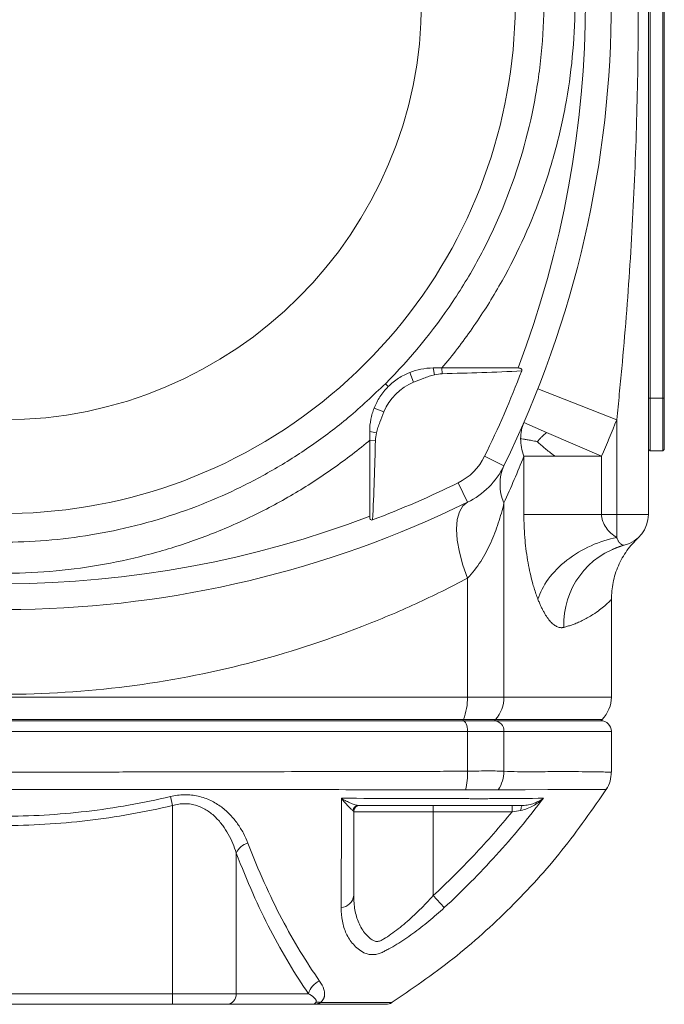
# Model space of a CAD drawing. Header units: millimetres. Extents: x -15 to 879, y -46 to 965.
# Tile 3 of 26: x 252 to 313, y -46 to 47. Entities that reach past the tile are written whole.
import ezdxf

# ---------------------------------------------------------------- set-up
doc = ezdxf.new("R2010")
doc.units = ezdxf.units.MM

msp = doc.modelspace()

# ---------------------------------------------------------------- linework, layer by layer
at = {"color": 7, "linetype": 'Continuous', "lineweight": 15}
for p, q in [((311.21, 0.19), (311.21, 117.962)), ((311.36, 53.19), (311.36, 11.19)), ((312.56, 11.19), (312.56, 53.19)), ((312.71, 53.19), (312.71, 11.19)), ((290.869, 14.031), (291.007, 13.394)), ((291.703, 14.031), (298.888, 14.031)), ((291.703, 14.031), (291.717, 13.49)), ((288.651, 13.607), (289.021, 12.678)), ((300.765, 12.075), (308.21, 9.146)), ((311.21, 11.19), (311.36, 11.19)), ((312.56, 11.19), (311.36, 11.19)), ((311.36, 11.19), (311.36, 6.19)), ((312.56, 11.19), (312.71, 11.19)), ((312.56, 6.19), (312.56, 11.19)), ((312.71, 11.19), (312.71, 6.34)), ((285.293, 10.249), (286.222, 9.879)), ((299.442, 8.875), (301.591, 7.942)), ((308.21, 9.146), (308.21, 0.19)), ((284.869, 8.031), (285.506, 7.893)), ((301.591, 7.942), (306.781, 5.69)), ((284.869, 0.012), (284.869, 7.197)), ((284.869, 7.197), (285.41, 7.183)), ((295.728, 5.683), (297.558, 4.788)), ((299.442, 0.19), (299.442, 5.69)), ((306.781, 5.69), (306.781, 0.19)), ((311.21, 6.34), (311.36, 6.19)), ((312.56, 6.19), (311.36, 6.19)), ((312.56, 6.19), (312.71, 6.34)), ((293.217, 3.172), (294.112, 1.342)), ((297.558, 1.276), (297.558, -17.067)), ((299.442, 0.19), (306.781, 0.19)), ((308.21, 0.19), (306.781, 0.19)), ((308.21, 0.19), (311.21, 0.19)), ((308.21, 0.19), (308.21, -1.993)), ((294.112, -5.845), (294.112, -17.067)), ((307.71, -17.067), (307.71, -7.857)), ((206.308, -17.067), (294.112, -17.067)), ((294.112, -17.067), (297.558, -17.067)), ((206.694, -19.189), (293.726, -19.189)), ((206.747, -19.31), (293.673, -19.31)), ((293.726, -19.189), (293.673, -19.31)), ((293.673, -19.31), (296.659, -19.31)), ((293.726, -19.189), (296.768, -19.189)), ((296.768, -19.189), (296.659, -19.31)), ((296.659, -19.31), (306.71, -19.31)), ((306.71, -19.31), (306.831, -19.189)), ((294.112, -20.31), (206.308, -20.31)), ((294.112, -24.084), (294.112, -20.31)), ((297.558, -20.31), (294.112, -20.31)), ((297.558, -24.084), (297.558, -20.31)), ((307.71, -24.162), (307.71, -20.31)), ((266.041, -26.471), (266.242, -27.316)), ((266.242, -27.316), (266.242, -45.11)), ((290.869, -27.91), (283.369, -27.91)), ((290.869, -27.91), (290.869, -27.31)), ((290.869, -35.838), (290.869, -27.91)), ((298.324, -27.91), (290.869, -27.91)), ((298.324, -27.91), (298.324, -27.31)), ((272.262, -31.814), (272.262, -45.11)), ((290.869, -35.838), (291.917, -36.974)), ((234.178, -45.11), (266.242, -45.11)), ((266.242, -45.11), (272.262, -45.11)), ((266.242, -45.11), (266.242, -46.11)), ((272.262, -45.11), (279.088, -45.11)), ((266.242, -46.11), (234.178, -46.11)), ((271.336, -46.11), (266.242, -46.11)), ((279.493, -46.11), (271.336, -46.11))]:
    msp.add_line(p, q, dxfattribs=at)
at = {"color": 8, "linetype": 'Continuous', "lineweight": 15}
for p, q in [((297.558, -17.067), (307.71, -17.067)), ((296.768, -19.189), (306.831, -19.189)), ((307.71, -20.31), (297.558, -20.31))]:
    msp.add_line(p, q, dxfattribs=at)
at = {"color": 7, "linetype": 'Continuous', "lineweight": 15, "flags": 128}
for points in [[(294.112, 1.342), (293.669, 0.994), (293.343, 0.444), (293.143, -0.292), (293.076, -1.192), (293.143, -2.229), (293.343, -3.374), (293.669, -4.591), (294.112, -5.845)], [(293.673, -19.31), (293.758, -19.329), (293.841, -19.386), (293.917, -19.478), (293.983, -19.603), (294.038, -19.754), (294.078, -19.927), (294.103, -20.115), (294.112, -20.31)], [(299.149, -27.779), (299.158, -27.682), (299.171, -27.592), (299.188, -27.511), (299.208, -27.441), (299.232, -27.385), (299.258, -27.344), (299.285, -27.318), (299.313, -27.31)]]:
    msp.add_lwpolyline(points, dxfattribs=at)
at = {"color": 8, "linetype": 'Continuous', "lineweight": 15, "flags": 128}
msp.add_lwpolyline([(307.208, -25.797), (306.91, -25.8), (305.905, -25.807), (304.156, -25.815), (301.702, -25.823), (299.577, -25.829), (297.115, -25.833), (297.115, -25.833), (297.115, -25.833)], dxfattribs=at)
at = {"color": 7, "linetype": 'Continuous', "lineweight": 15}
msp.add_circle((250.21, 48.69), 39.559, dxfattribs=at)
for centre, radius, start, end in [((250.21, 48.69), 48.423, 227.26802, 107.11387), ((207.71, 48.69), 100, 333.95872, 26.04128), ((207.71, 48.69), 97.544, 339.1873, 20.8127), ((207.71, 48.69), 97.963, 333.95872, 339.11108), ((290.869, 8.031), 5, 111.6883, 158.3117), ((207.71, 48.69), 108, 336.53754, 338.52158), ((290.819, 8.081), 5.463, 296.04128, 333.95872), ((290.819, 8.081), 7.5, 296.04128, 333.95872), ((301.503, 3.032), 4.318, 156.00545, 203.99455), ((250.21, 91.19), 97.963, 290.88892, 296.04128), ((250.21, 91.19), 100, 245.90561, 296.04128), ((308.21, 0.19), 3, 283.94222, 0), ((310.922, -10.169), 7.709, 104.95232, 182.35411), ((288.662, -17.172), 5.451, 338.28706, 1.1), ((294.38, -17.092), 3.178, 318.72282, 0.4505), ((304.71, -17.067), 3, 315, 360), ((296.606, -20.262), 0.953, 357.10284, 86.77515), ((306.71, -20.31), 1, 0, 90), ((288.271, -24.334), 5.846, 345.09762, 2.45561), ((294.287, -24.041), 3.271, 326.68179, 359.25382), ((283.838, -27.892), 0.582, 90.85827, 168.79002), ((283.969, -27.91), 0.6, 90, 180), ((273.865, -32.569), 1.772, 106.61221, 154.76971), ((282.073, -35.672), 1.306, 274.80098, 352.69888), ((280.756, -45.515), 1.716, 110.95558, 166.33497), ((271.298, -45.145), 0.965, 272.27894, 2.11063), ((280.009, -46.766), 0.858, 75.31223, 104.68777), ((286.418, -45.11), 1, 269.99982, 302.68332)]:
    msp.add_arc(centre, radius, start, end, dxfattribs=at)
at = {"color": 8, "linetype": 'Continuous', "lineweight": 15}
msp.add_arc((250.21, 91.19), 97.544, 249.56577, 290.8127, dxfattribs=at)
at = {"color": 7, "linetype": 'Continuous', "lineweight": 15}
for points, knots in [([(308.21, 9.146), (308.296, 9.952), (308.38, 10.757), (308.541, 12.372), (308.619, 13.181), (308.844, 15.615), (308.983, 17.242), (309.367, 22.141), (309.578, 25.425), (309.917, 32.026), (310.044, 35.343), (310.213, 42.002), (310.255, 45.346), (310.255, 52.034), (310.213, 55.377), (310.044, 62.037), (309.917, 65.354), (309.578, 71.954), (309.367, 75.239), (308.983, 80.137), (308.844, 81.766), (308.619, 84.199), (308.541, 85.009), (308.38, 86.623), (308.296, 87.428), (308.21, 88.234)], [0, 0, 0, 0, 0.03125, 0.03125, 0.0625, 0.0625, 0.125, 0.125, 0.25, 0.25, 0.375, 0.375, 0.5, 0.5, 0.625, 0.625, 0.75, 0.75, 0.875, 0.875, 0.9375, 0.9375, 0.96875, 0.96875, 1, 1, 1, 1]), ([(286.354, 12.546), (288.738, 14.93), (290.858, 17.517), (293.186, 21), (293.635, 21.71), (294.5, 23.154), (294.915, 23.887), (296.098, 26.104), (296.809, 27.612), (298.717, 32.22), (299.687, 35.406), (300.674, 40.362), (300.92, 42.025), (301.248, 45.361), (301.33, 47.037), (301.329, 49.561), (301.307, 50.404), (301.224, 52.08), (301.161, 52.913), (300.914, 55.403), (300.669, 57.048), (300.019, 60.307), (299.615, 61.922), (298.887, 64.321), (298.624, 65.117), (298.058, 66.701), (297.754, 67.487), (296.149, 71.358), (294.58, 74.29), (291.807, 78.444), (290.813, 79.789), (288.678, 82.393), (287.546, 83.642), (286.354, 84.834)], [0, 0, 0, 0, 0.125, 0.125, 0.15625, 0.15625, 0.1875, 0.1875, 0.25, 0.25, 0.375, 0.375, 0.4375, 0.4375, 0.5, 0.5, 0.53125, 0.53125, 0.5625, 0.5625, 0.625, 0.625, 0.6875, 0.6875, 0.71875, 0.71875, 0.75, 0.75, 0.875, 0.875, 0.9375, 0.9375, 1, 1, 1, 1]), ([(291.703, 83.349), (293.73, 80.923), (295.517, 78.354), (297.848, 74.303), (298.567, 72.919), (299.557, 70.791), (299.872, 70.074), (300.473, 68.621), (300.759, 67.885), (302.106, 64.175), (302.91, 61.156), (303.723, 56.552), (303.928, 55.005), (304.134, 52.666), (304.186, 51.883), (304.256, 50.31), (304.274, 49.519), (304.277, 45.574), (304.005, 42.443), (303.323, 38.558), (303.169, 37.782), (302.829, 36.244), (302.642, 35.482), (302.036, 33.213), (301.567, 31.724), (299.974, 27.329), (298.661, 24.494), (296.695, 21.073), (296.286, 20.396), (295.443, 19.067), (295.008, 18.412), (293.661, 16.481), (292.709, 15.235), (291.703, 14.031)], [0, 0, 0, 0, 0.125, 0.125, 0.1875, 0.1875, 0.21875, 0.21875, 0.25, 0.25, 0.375, 0.375, 0.4375, 0.4375, 0.46875, 0.46875, 0.5, 0.5, 0.625, 0.625, 0.65625, 0.65625, 0.6875, 0.6875, 0.75, 0.75, 0.875, 0.875, 0.90625, 0.90625, 0.9375, 0.9375, 1, 1, 1, 1]), ([(288.651, 13.607), (288.992, 13.742), (289.344, 13.847), (290.082, 13.992), (290.471, 14.031), (290.869, 14.031)], [0, 0, 0, 0, 0.5, 0.5, 1, 1, 1, 1]), ([(298.888, 14.031), (298.932, 14.031), (298.976, 14.028), (299.061, 14.012), (299.104, 14), (299.181, 13.958), (299.216, 13.929), (299.252, 13.849), (299.25, 13.802), (299.234, 13.761)], [0, 0, 0, 0, 0.25, 0.25, 0.5, 0.5, 0.75, 0.75, 1, 1, 1, 1]), ([(286.626, 12.274), (286.776, 12.424), (286.935, 12.567), (287.263, 12.832), (287.428, 12.951), (287.935, 13.281), (288.288, 13.462), (288.651, 13.607)], [0, 0, 0, 0, 0.25, 0.25, 0.5, 0.5, 1, 1, 1, 1]), ([(291.007, 13.394), (290.834, 13.357), (290.665, 13.305), (290.331, 13.193), (290.167, 13.131), (289.674, 12.941), (289.348, 12.808), (289.021, 12.678)], [0, 0, 0, 0, 0.25, 0.25, 0.5, 0.5, 1, 1, 1, 1]), ([(299.234, 13.761), (297.982, 13.688), (296.729, 13.641), (294.223, 13.556), (292.97, 13.521), (291.717, 13.49)], [0, 0, 0, 0, 0.5, 0.5, 1, 1, 1, 1]), ([(285.293, 10.249), (285.438, 10.612), (285.615, 10.958), (286.057, 11.639), (286.321, 11.969), (286.626, 12.274)], [0, 0, 0, 0, 0.5, 0.5, 1, 1, 1, 1]), ([(286.626, 12.274), (286.542, 12.358), (286.478, 12.422), (286.386, 12.514), (286.359, 12.541), (286.354, 12.546)], [0, 0, 0, 0, 0.5, 0.5, 1, 1, 1, 1]), ([(284.869, 8.031), (284.869, 8.429), (284.907, 8.81), (285.016, 9.365), (285.061, 9.549), (285.166, 9.905), (285.226, 10.079), (285.293, 10.249)], [0, 0, 0, 0, 0.5, 0.5, 0.75, 0.75, 1, 1, 1, 1]), ([(286.222, 9.879), (286.092, 9.552), (285.959, 9.226), (285.769, 8.733), (285.707, 8.568), (285.595, 8.235), (285.543, 8.066), (285.506, 7.893)], [0, 0, 0, 0, 0.5, 0.5, 0.75, 0.75, 1, 1, 1, 1]), ([(285.41, 7.183), (285.379, 5.93), (285.344, 4.677), (285.259, 2.171), (285.212, 0.918), (285.139, -0.334)], [0, 0, 0, 0, 0.5, 0.5, 1, 1, 1, 1]), ([(299.442, 5.69), (299.75, 5.69), (300.162, 5.69), (301.16, 5.69), (301.745, 5.69), (302.392, 5.69)], [0, 0, 0, 0, 0.5, 0.5, 1, 1, 1, 1]), ([(302.392, 5.69), (303.039, 5.69), (303.749, 5.69), (305.232, 5.69), (306.006, 5.69), (306.781, 5.69)], [0, 0, 0, 0, 0.5, 0.5, 1, 1, 1, 1]), ([(294.112, -5.845), (294.592, -5.352), (295.003, -4.814), (295.725, -3.681), (296.035, -3.087), (296.582, -1.874), (296.818, -1.254), (297.23, 0.001), (297.406, 0.636), (297.558, 1.276)], [0, 0, 0, 0, 0.25, 0.25, 0.5, 0.5, 0.75, 0.75, 1, 1, 1, 1]), ([(285.139, -0.334), (285.098, -0.35), (285.051, -0.352), (284.971, -0.316), (284.941, -0.28), (284.9, -0.204), (284.888, -0.161), (284.872, -0.076), (284.869, -0.032), (284.869, 0.012)], [0, 0, 0, 0, 0.25, 0.25, 0.5, 0.5, 0.75, 0.75, 1, 1, 1, 1]), ([(300.765, -7.815), (300.734, -7.732), (300.672, -7.566), (300.582, -7.31), (300.495, -7.051), (300.412, -6.789), (300.332, -6.524), (300.199, -6.055), (300.025, -5.356), (299.827, -4.374), (299.663, -3.322), (299.56, -2.387), (299.5, -1.617), (299.467, -1.027), (299.447, -0.425), (299.444, -0.019), (299.442, 0.19)], [0, 0, 0, 0, 0.039945, 0.079335, 0.118203, 0.156583, 0.194508, 0.232014, 0.352369, 0.473299, 0.602037, 0.730595, 0.797819, 0.864343, 0.929891, 1, 1, 1, 1]), ([(308.21, -1.993), (308.023, -1.87), (307.836, -1.728), (307.493, -1.414), (307.339, -1.243), (307.077, -0.873), (306.969, -0.674), (306.858, -0.358), (306.829, -0.25), (306.791, -0.031), (306.782, 0.079), (306.781, 0.19)], [0, 0, 0, 0, 0.25, 0.25, 0.5, 0.5, 0.75, 0.75, 0.875, 0.875, 1, 1, 1, 1]), ([(300.765, -7.815), (300.962, -7.202), (301.289, -6.554), (302.213, -5.291), (302.811, -4.676), (304.196, -3.593), (304.982, -3.125), (306.598, -2.403), (307.426, -2.147), (308.21, -1.993)], [0, 0, 0, 0, 0.25, 0.25, 0.5, 0.5, 0.75, 0.75, 1, 1, 1, 1]), ([(307.71, -7.857), (307.741, -7.315), (307.805, -6.221), (308.325, -4.645), (309.121, -3.188), (309.876, -2.4), (310.25, -2.009)], [0, 0, 0, 0, 0.24641, 0.4982683, 0.7510043, 1, 1, 1, 1]), ([(307.79, -3.109), (307.964, -3.035), (308.308, -2.888), (308.669, -2.782), (308.847, -2.729)], [0, 0, 0, 0, 0.506347, 1, 1, 1, 1]), ([(308.21, -1.993), (308.225, -2.027), (308.255, -2.098), (308.306, -2.2), (308.362, -2.303), (308.424, -2.403), (308.492, -2.496), (308.582, -2.598), (308.67, -2.668), (308.766, -2.715), (308.847, -2.735), (308.906, -2.726), (308.933, -2.721)], [0, 0, 0, 0, 0.066471, 0.139581, 0.219308, 0.305617, 0.39845, 0.497732, 0.670071, 0.748608, 0.885058, 1, 1, 1, 1]), ([(206.308, -5.845), (207.903, -6.686), (209.534, -7.491), (212.868, -9.017), (214.57, -9.738), (219.776, -11.764), (223.381, -12.932), (230.798, -14.835), (234.611, -15.571), (242.352, -16.558), (246.281, -16.81), (254.139, -16.81), (258.067, -16.558), (265.809, -15.571), (269.622, -14.835), (277.039, -12.932), (280.643, -11.764), (285.849, -9.738), (287.552, -9.017), (290.885, -7.491), (292.516, -6.686), (294.112, -5.845)], [0, 0, 0, 0, 0.0625, 0.0625, 0.125, 0.125, 0.25, 0.25, 0.375, 0.375, 0.5, 0.5, 0.625, 0.625, 0.75, 0.75, 0.875, 0.875, 0.9375, 0.9375, 1, 1, 1, 1]), ([(303.219, -10.486), (303.185, -10.493), (303.117, -10.507), (303.016, -10.516), (302.899, -10.513), (302.762, -10.489), (302.553, -10.416), (302.287, -10.258), (301.968, -9.964), (301.651, -9.568), (301.393, -9.158), (301.193, -8.785), (301.048, -8.486), (300.905, -8.164), (300.813, -7.934), (300.765, -7.815)], [0, 0, 0, 0, 0.043048, 0.084466, 0.124296, 0.18596, 0.248646, 0.372992, 0.497737, 0.622554, 0.748029, 0.811266, 0.873826, 0.934755, 1, 1, 1, 1]), ([(293.673, -19.31), (293.366, -19.31), (292.752, -19.31), (291.826, -19.31), (290.896, -19.31), (289.961, -19.31), (289.023, -19.31), (288.081, -19.31), (287.134, -19.31), (286.184, -19.31), (285.229, -19.31), (284.27, -19.31), (281.865, -19.31), (277.971, -19.31), (272.527, -19.31), (267.011, -19.31), (261.441, -19.31), (255.835, -19.31), (250.21, -19.31), (244.585, -19.31), (238.979, -19.31), (233.409, -19.31), (227.893, -19.31), (222.449, -19.31), (218.284, -19.31), (215.349, -19.31), (213.601, -19.31), (211.866, -19.31), (210.145, -19.31), (208.437, -19.31), (207.31, -19.31), (206.747, -19.31)], [0, 0, 0, 0, 0.011374, 0.022743, 0.034108, 0.045469, 0.056828, 0.068187, 0.079546, 0.090907, 0.102271, 0.113639, 0.125012, 0.187507, 0.250008, 0.312503, 0.375005, 0.4375, 0.500001, 0.562496, 0.624997, 0.687492, 0.749993, 0.812488, 0.874989, 0.895834, 0.916665, 0.93749, 0.958316, 0.97915, 1, 1, 1, 1]), ([(296.659, -19.31), (296.619, -19.31), (296.538, -19.31), (296.404, -19.31), (296.262, -19.31), (296.111, -19.31), (295.951, -19.31), (295.782, -19.31), (295.604, -19.31), (295.379, -19.31), (295.104, -19.31), (294.772, -19.31), (294.422, -19.31), (294.057, -19.31), (293.801, -19.31), (293.673, -19.31)], [0, 0, 0, 0, 0.062894, 0.125462, 0.18781, 0.250046, 0.312277, 0.374613, 0.437161, 0.500027, 0.600401, 0.700144, 0.799697, 0.899502, 1, 1, 1, 1]), ([(306.71, -19.31), (306.71, -19.31), (306.923, -19.31), (306.189, -19.31), (304.385, -19.31), (301.259, -19.31), (298.193, -19.31), (296.659, -19.31)], [0, 0, 0, 0, 0.000006, 0.250005, 0.500003, 0.750002, 1, 1, 1, 1]), ([(206.308, -24.084), (206.415, -24.088), (206.522, -24.086), (206.737, -24.087), (207.059, -24.087), (207.812, -24.089), (209.326, -24.092), (210.635, -24.094), (213.269, -24.099), (215.046, -24.103), (218.642, -24.111), (220.454, -24.115), (224.091, -24.123), (225.919, -24.127), (231.427, -24.139), (235.135, -24.148), (242.619, -24.16), (246.396, -24.162), (252.115, -24.162), (254.017, -24.161), (257.798, -24.158), (259.679, -24.156), (265.295, -24.147), (269.002, -24.139), (276.343, -24.123), (279.977, -24.115), (285.371, -24.103), (287.15, -24.1), (289.784, -24.094), (290.657, -24.093), (291.958, -24.09), (292.607, -24.089), (293.361, -24.087), (293.683, -24.087), (293.897, -24.086), (294.005, -24.088), (294.112, -24.084)], [0, 0, 0, 0, 0.003906, 0.003906, 0.007812, 0.015625, 0.03125, 0.0625, 0.0625, 0.125, 0.125, 0.1875, 0.1875, 0.25, 0.25, 0.375, 0.375, 0.5, 0.5, 0.5625, 0.5625, 0.625, 0.625, 0.75, 0.75, 0.875, 0.875, 0.9375, 0.9375, 0.96875, 0.96875, 0.984375, 0.992188, 0.996094, 0.996094, 1, 1, 1, 1]), ([(294.112, -24.084), (294.487, -24.075), (294.841, -24.066), (295.511, -24.056), (295.827, -24.054), (296.712, -24.053), (297.191, -24.066), (297.558, -24.084)], [0, 0, 0, 0, 0.25, 0.25, 0.5, 0.5, 1, 1, 1, 1]), ([(307.216, -25.803), (307.218, -25.801), (307.412, -25.584), (307.623, -25.015), (307.672, -24.445), (307.697, -24.163)], [0, 0, 0, 0, 0.00342, 0.505741, 1, 1, 1, 1]), ([(293.741, -25.833), (293.688, -25.833), (293.635, -25.833), (293.528, -25.833), (293.369, -25.833), (292.996, -25.832), (292.249, -25.832), (290.748, -25.831), (289.449, -25.83), (286.837, -25.828), (285.073, -25.826), (279.726, -25.82), (276.124, -25.817), (268.846, -25.808), (265.17, -25.805), (259.601, -25.801), (257.736, -25.8), (254.924, -25.798), (253.984, -25.798), (252.1, -25.797), (251.154, -25.797), (246.426, -25.797), (242.68, -25.801), (235.259, -25.806), (231.583, -25.809), (226.122, -25.814), (224.31, -25.816), (220.705, -25.82), (218.909, -25.822), (215.344, -25.826), (213.582, -25.828), (210.97, -25.83), (210.105, -25.83), (208.384, -25.832), (207.528, -25.832), (206.679, -25.833)], [0, 0, 0, 0, 0.001953, 0.001953, 0.003906, 0.007813, 0.015625, 0.03125, 0.0625, 0.0625, 0.125, 0.125, 0.25, 0.25, 0.375, 0.375, 0.4375, 0.4375, 0.46875, 0.46875, 0.5, 0.5, 0.625, 0.625, 0.75, 0.75, 0.8125, 0.8125, 0.875, 0.875, 0.9375, 0.9375, 0.96875, 0.96875, 1, 1, 1, 1]), ([(286.809, -46.047), (288.82, -44.674), (292.836, -41.934), (298.243, -37.03), (303.175, -31.652), (305.937, -27.653), (307.32, -25.651)], [0, 0, 0, 0, 0.250452, 0.500119, 0.749728, 1, 1, 1, 1]), ([(293.92, -25.838), (293.861, -25.837), (293.801, -25.835), (293.741, -25.833), (293.741, -25.833), (293.741, -25.833), (293.741, -25.833)], [0, 0, 0, 0, 0.0002029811, 0.0002029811, 0.0002029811, 0.0002030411, 0.0002030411, 0.0002030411, 0.0002030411]), ([(297.02, -25.838), (296.669, -25.847), (296.229, -25.847), (295.437, -25.848), (295.156, -25.847), (294.563, -25.844), (294.25, -25.843), (293.92, -25.838)], [0, 0, 0, 0, 0.5, 0.5, 0.75, 0.75, 1, 1, 1, 1]), ([(297.115, -25.833), (297.115, -25.833), (297.115, -25.833), (297.115, -25.833), (297.084, -25.835), (297.052, -25.837), (297.02, -25.838)], [-0.0000000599, -0.0000000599, -0.0000000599, -0.0000000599, 0, 0, 0, 0.0002023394, 0.0002023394, 0.0002023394, 0.0002023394]), ([(234.379, -26.471), (236.994, -27.092), (239.617, -27.557), (244.876, -28.179), (247.513, -28.336), (252.8, -28.341), (255.45, -28.187), (259.436, -27.719), (260.769, -27.523), (263.416, -27.054), (264.733, -26.781), (266.041, -26.471)], [0, 0, 0, 0, 0.25, 0.25, 0.5, 0.5, 0.75, 0.75, 0.875, 0.875, 1, 1, 1, 1]), ([(266.041, -26.471), (266.484, -26.366), (266.928, -26.309), (267.594, -26.302), (267.818, -26.312), (268.252, -26.359), (268.465, -26.394), (269.086, -26.536), (269.484, -26.678), (270.211, -27.025), (270.545, -27.23), (271.008, -27.575), (271.156, -27.697), (271.437, -27.946), (271.57, -28.075), (271.949, -28.471), (272.176, -28.749), (272.587, -29.327), (272.771, -29.627), (273.096, -30.241), (273.237, -30.553), (273.359, -30.871)], [0, 0, 0, 0, 0.125, 0.125, 0.1875, 0.1875, 0.25, 0.25, 0.375, 0.375, 0.5, 0.5, 0.5625, 0.5625, 0.625, 0.625, 0.75, 0.75, 0.875, 0.875, 1, 1, 1, 1]), ([(282.183, -36.974), (282.187, -35.392), (282.19, -33.74), (282.194, -30.294), (282.194, -28.498), (282.193, -26.64)], [0, 0, 0, 0, 0.5, 0.5, 1, 1, 1, 1]), ([(283.829, -27.31), (283.733, -27.31), (283.62, -27.288), (283.372, -27.216), (283.237, -27.166), (282.957, -27.046), (282.811, -26.977), (282.51, -26.821), (282.352, -26.733), (282.193, -26.64)], [0, 0, 0, 0, 0.25, 0.25, 0.5, 0.5, 0.75, 0.75, 1, 1, 1, 1]), ([(283.267, -27.779), (283.212, -27.744), (283.143, -27.686), (282.987, -27.538), (282.899, -27.448), (282.714, -27.25), (282.617, -27.14), (282.412, -26.903), (282.303, -26.774), (282.193, -26.64)], [0, 0, 0, 0, 0.25, 0.25, 0.5, 0.5, 0.75, 0.75, 1, 1, 1, 1]), ([(301.281, -26.64), (299.877, -28.498), (298.39, -30.292), (295.264, -33.74), (293.627, -35.393), (291.917, -36.974)], [0, 0, 0, 0, 0.5, 0.5, 1, 1, 1, 1]), ([(293.346, -26.656), (293.522, -26.66), (293.696, -26.664), (294.032, -26.671), (294.196, -26.673), (294.674, -26.679), (294.978, -26.681), (295.535, -26.681), (295.791, -26.679), (296.139, -26.673), (296.25, -26.671), (296.457, -26.664), (296.555, -26.66), (296.644, -26.656)], [0, 0, 0, 0, 0.125, 0.125, 0.25, 0.25, 0.5, 0.5, 0.75, 0.75, 0.875, 0.875, 1, 1, 1, 1]), ([(299.149, -27.779), (299.366, -27.744), (299.57, -27.686), (299.962, -27.538), (300.15, -27.448), (300.504, -27.25), (300.671, -27.141), (300.99, -26.903), (301.141, -26.774), (301.281, -26.64)], [0, 0, 0, 0, 0.25, 0.25, 0.5, 0.5, 0.75, 0.75, 1, 1, 1, 1]), ([(299.313, -27.31), (299.518, -27.31), (299.708, -27.288), (300.074, -27.216), (300.248, -27.166), (300.574, -27.047), (300.728, -26.977), (301.018, -26.821), (301.155, -26.734), (301.281, -26.64)], [0, 0, 0, 0, 0.25, 0.25, 0.5, 0.5, 0.75, 0.75, 1, 1, 1, 1]), ([(266.242, -27.316), (264.917, -27.631), (263.585, -27.908), (260.905, -28.384), (259.556, -28.583), (255.518, -29.058), (252.834, -29.214), (247.479, -29.21), (244.809, -29.05), (239.483, -28.419), (236.827, -27.947), (234.178, -27.316)], [0, 0, 0, 0, 0.125, 0.125, 0.25, 0.25, 0.5, 0.5, 0.75, 0.75, 1, 1, 1, 1]), ([(272.262, -31.814), (272.168, -31.508), (272.059, -31.206), (271.81, -30.612), (271.668, -30.318), (271.351, -29.749), (271.176, -29.472), (270.783, -28.94), (270.565, -28.685), (270.074, -28.204), (269.807, -27.984), (269.362, -27.699), (269.207, -27.61), (268.878, -27.452), (268.707, -27.383), (268.355, -27.27), (268.173, -27.226), (267.799, -27.165), (267.603, -27.148), (267.214, -27.146), (267.019, -27.16), (266.63, -27.216), (266.434, -27.26), (266.242, -27.316)], [0, 0, 0, 0, 0.125, 0.125, 0.25, 0.25, 0.375, 0.375, 0.5, 0.5, 0.625, 0.625, 0.6875, 0.6875, 0.75, 0.75, 0.8125, 0.8125, 0.875, 0.875, 0.9375, 0.9375, 1, 1, 1, 1]), ([(283.369, -27.91), (283.369, -29.319), (283.369, -30.685), (283.369, -33.328), (283.369, -34.605), (283.369, -35.838)], [0, 0, 0, 0, 0.5, 0.5, 1, 1, 1, 1]), ([(299.313, -27.31), (298.627, -27.31), (297.887, -27.31), (296.693, -27.31), (296.281, -27.31), (295.75, -27.31), (295.643, -27.31), (295.481, -27.31), (295.426, -27.31), (295.31, -27.31), (295.248, -27.31), (294.923, -27.31), (294.615, -27.31), (294.079, -27.31), (293.887, -27.31), (293.494, -27.31), (293.291, -27.31), (292.872, -27.31), (292.655, -27.31), (292.223, -27.31), (291.142, -27.31), (290.051, -27.31), (287.415, -27.31), (285.632, -27.31), (283.829, -27.31)], [0, 0, 0, 0, 0.25, 0.25, 0.375, 0.375, 0.40625, 0.40625, 0.421875, 0.421875, 0.4375, 0.4375, 0.5, 0.5, 0.53125, 0.53125, 0.5625, 0.5625, 0.59375, 0.59375, 0.625, 0.75, 0.75, 1, 1, 1, 1]), ([(290.869, -35.838), (292.203, -34.606), (293.492, -33.329), (295.978, -30.685), (297.176, -29.318), (298.324, -27.91)], [0, 0, 0, 0, 0.5, 0.5, 1, 1, 1, 1]), ([(273.359, -30.871), (274.356, -33.473), (275.428, -35.848), (277.705, -40.196), (278.902, -42.154), (280.142, -43.913)], [0, 0, 0, 0, 0.5, 0.5, 1, 1, 1, 1]), ([(279.088, -45.11), (277.842, -43.314), (276.642, -41.322), (274.351, -36.886), (273.27, -34.464), (272.262, -31.814)], [0, 0, 0, 0, 0.5, 0.5, 1, 1, 1, 1]), ([(283.369, -35.838), (283.369, -36.3), (283.402, -36.75), (283.551, -37.606), (283.666, -38.016), (283.916, -38.596), (284.013, -38.784), (284.233, -39.139), (284.357, -39.307), (284.635, -39.623), (284.789, -39.771), (285.047, -39.974), (285.136, -40.044), (285.33, -40.135), (285.436, -40.162), (285.656, -40.167), (285.767, -40.146), (285.935, -40.085), (285.992, -40.059), (286.101, -39.995), (286.156, -39.963), (286.431, -39.794), (286.655, -39.647), (287.11, -39.328), (287.339, -39.158), (287.796, -38.801), (288.025, -38.614), (288.481, -38.224), (288.708, -38.022), (289.155, -37.61), (289.375, -37.399), (290.029, -36.752), (290.454, -36.303), (290.869, -35.838)], [0, 0, 0, 0, 0.125, 0.125, 0.25, 0.25, 0.3125, 0.3125, 0.375, 0.375, 0.4375, 0.4375, 0.46875, 0.46875, 0.5, 0.5, 0.53125, 0.53125, 0.546875, 0.546875, 0.5625, 0.5625, 0.625, 0.625, 0.6875, 0.6875, 0.75, 0.75, 0.8125, 0.8125, 0.875, 0.875, 1, 1, 1, 1]), ([(284.324, -41.248), (283.93, -41.02), (283.6, -40.747), (283.188, -40.286), (283.065, -40.124), (282.842, -39.782), (282.745, -39.603), (282.491, -39.052), (282.372, -38.663), (282.217, -37.847), (282.181, -37.417), (282.183, -36.974)], [0, 0, 0, 0, 0.25, 0.25, 0.375, 0.375, 0.5, 0.5, 0.75, 0.75, 1, 1, 1, 1]), ([(291.917, -36.974), (291.439, -37.416), (290.952, -37.842), (289.963, -38.657), (289.461, -39.047), (288.441, -39.786), (287.931, -40.128), (287.177, -40.592), (286.926, -40.738), (286.559, -40.941), (286.437, -41.007), (286.197, -41.131), (286.076, -41.192), (285.96, -41.248)], [0, 0, 0, 0, 0.25, 0.25, 0.5, 0.5, 0.75, 0.75, 0.875, 0.875, 0.9375, 0.9375, 1, 1, 1, 1]), ([(285.96, -41.248), (285.831, -41.3), (285.693, -41.341), (285.419, -41.398), (285.281, -41.412), (285.005, -41.413), (284.866, -41.398), (284.595, -41.342), (284.461, -41.301), (284.324, -41.248)], [0, 0, 0, 0, 0.25, 0.25, 0.5, 0.5, 0.75, 0.75, 1, 1, 1, 1]), ([(280.142, -43.913), (280.321, -44.167), (280.463, -44.432), (280.583, -44.848), (280.607, -44.99), (280.607, -45.212), (280.601, -45.287), (280.579, -45.399), (280.569, -45.437), (280.551, -45.494), (280.545, -45.513), (280.53, -45.552), (280.523, -45.572), (280.513, -45.59)], [0, 0, 0, 0, 0.5, 0.5, 0.75, 0.75, 0.875, 0.875, 0.9375, 0.9375, 0.96875, 0.96875, 1, 1, 1, 1]), ([(279.791, -45.937), (279.815, -45.908), (279.823, -45.883), (279.832, -45.836), (279.831, -45.813), (279.82, -45.749), (279.803, -45.71), (279.735, -45.598), (279.671, -45.53), (279.456, -45.337), (279.28, -45.22), (279.088, -45.11)], [0, 0, 0, 0, 0.0625, 0.0625, 0.125, 0.125, 0.25, 0.25, 0.5, 0.5, 1, 1, 1, 1]), ([(279.791, -45.937), (279.742, -45.998), (279.695, -46.039), (279.595, -46.096), (279.544, -46.11), (279.493, -46.11)], [0, 0, 0, 0, 0.5, 0.5, 1, 1, 1, 1]), ([(280.226, -45.937), (280.201, -45.954), (280.175, -45.969), (280.135, -45.99), (280.119, -45.996), (280.089, -46.007), (280.074, -46.013), (279.998, -46.039), (279.936, -46.056), (279.748, -46.097), (279.62, -46.11), (279.493, -46.11)], [0, 0, 0, 0, 0.125, 0.125, 0.1875, 0.1875, 0.25, 0.25, 0.5, 0.5, 1, 1, 1, 1]), ([(286.417, -46.11), (286.345, -46.11), (286.202, -46.11), (285.077, -46.11), (283.459, -46.11), (281.929, -46.11), (280.899, -46.11), (280.548, -46.11), (280.157, -46.11), (279.771, -46.11), (279.524, -46.11), (279.493, -46.11)], [0, 0, 0, 0, 0.236345, 0.473731, 0.710567, 0.872248, 0.94281, 0.963087, 0.974907, 0.996845, 1, 1, 1, 1]), ([(280.226, -45.937), (280.408, -45.947), (280.579, -45.95), (280.868, -45.949), (280.991, -45.944), (281.084, -45.934)], [0, 0, 0, 0, 0.5, 0.5, 1, 1, 1, 1])]:
    msp.add_open_spline(points, degree=3, knots=knots, dxfattribs=at)
for points in [[(290.869, 14.031), (291.144, 14.031), (291.423, 14.031), (291.703, 14.031)], [(291.717, 13.49), (291.477, 13.484), (291.241, 13.445), (291.007, 13.394)], [(299.133, 7.351), (299.133, 7.892), (299.24, 8.41), (299.442, 8.875)], [(284.869, 7.197), (284.869, 7.477), (284.869, 7.756), (284.869, 8.031)], [(285.506, 7.893), (285.455, 7.659), (285.416, 7.423), (285.41, 7.183)], [(300.704, 7.074), (300.773, 7.147), (300.911, 7.294), (301.104, 7.498), (301.301, 7.693), (301.477, 7.847), (301.591, 7.942)], [(299.442, 5.69), (299.24, 6.244), (299.133, 6.809), (299.133, 7.351)], [(300.704, 7.074), (300.515, 7.112), (300.163, 7.18), (299.732, 7.26), (299.394, 7.318), (299.216, 7.342), (299.133, 7.351)], [(300.704, 7.074), (300.823, 6.963), (301.073, 6.737), (301.439, 6.42), (301.826, 6.105), (302.17, 5.85), (302.392, 5.69)], [(297.558, 1.276), (298.22, 2.74), (298.848, 4.211), (299.442, 5.69)], [(282.193, -26.64), (286.002, -26.646), (289.726, -26.651), (293.346, -26.656)], [(296.644, -26.656), (298.415, -26.651), (299.961, -26.646), (301.281, -26.64)], [(283.369, -27.91), (283.369, -27.865), (283.336, -27.821), (283.267, -27.779)], [(299.149, -27.779), (298.878, -27.821), (298.603, -27.865), (298.324, -27.91)], [(280.513, -45.59), (280.441, -45.709), (280.348, -45.825), (280.226, -45.937)]]:
    msp.add_open_spline(points, degree=3, dxfattribs=at)
at = {"color": 8, "linetype": 'Continuous', "lineweight": 15}
for points, knots in [([(236.631, -0.573), (237.89, -0.897), (240.879, -1.668), (245.738, -2.32), (250.743, -2.504), (255.377, -2.226), (259.622, -1.617), (263.85, -0.64), (267.97, 0.691), (271.934, 2.353), (275.739, 4.333), (279.401, 6.658), (282.999, 9.364), (285.207, 11.459), (286.354, 12.546)], [0, 0, 0, 0, 0.072355, 0.171751, 0.27226, 0.350818, 0.429921, 0.510744, 0.592161, 0.670718, 0.749821, 0.830644, 0.912061, 1, 1, 1, 1]), ([(284.869, 7.197), (284.828, 7.163), (283.637, 6.17), (281.208, 4.32), (277.381, 1.875), (273.32, -0.258), (269.093, -2.039), (264.772, -3.441), (260.351, -4.481), (255.813, -5.149), (250.845, -5.454), (245.498, -5.269), (240.241, -4.533), (235.468, -3.384), (231.382, -2.073), (228.835, -0.94), (227.658, -0.416)], [0, 0, 0, 0, 0.002597, 0.076415, 0.150233, 0.226196, 0.30216, 0.375977, 0.449795, 0.525757, 0.60172, 0.694797, 0.788916, 0.862732, 0.936549, 1, 1, 1, 1]), ([(307.71, -7.857), (307.71, -7.857), (307.71, -7.857), (307.569, -8.004), (307.103, -8.428), (306.613, -8.826), (306.06, -9.217), (305.564, -9.516), (305.147, -9.744), (304.747, -9.939), (304.321, -10.121), (303.936, -10.265), (303.584, -10.383), (303.34, -10.452), (303.219, -10.486)], [0, 0, 0, 0, 0.0000052, 0.2478875, 0.3722265, 0.4969256, 0.6220269, 0.7018657, 0.7475582, 0.8146074, 0.8735364, 0.9169706, 0.9591243, 1, 1, 1, 1]), ([(297.558, -24.084), (298.413, -24.114), (300.125, -24.175), (302.878, -24.07), (305.467, -24.147), (307.365, -24.153), (307.582, -24.159), (307.689, -24.162)], [0, 0, 0, 0, 0.133412, 0.266861, 0.51374, 0.761406, 1, 1, 1, 1]), ([(281.084, -45.934), (282.056, -45.936), (282.912, -45.938), (284.384, -45.942), (284.995, -45.943), (286.462, -45.949), (286.958, -45.951), (286.958, -45.951)], [0, 0, 0, 0, 0.25, 0.25, 0.5, 0.5, 1, 1, 1, 1])]:
    msp.add_open_spline(points, degree=3, knots=knots, dxfattribs=at)

doc.saveas('drawing.dxf')
